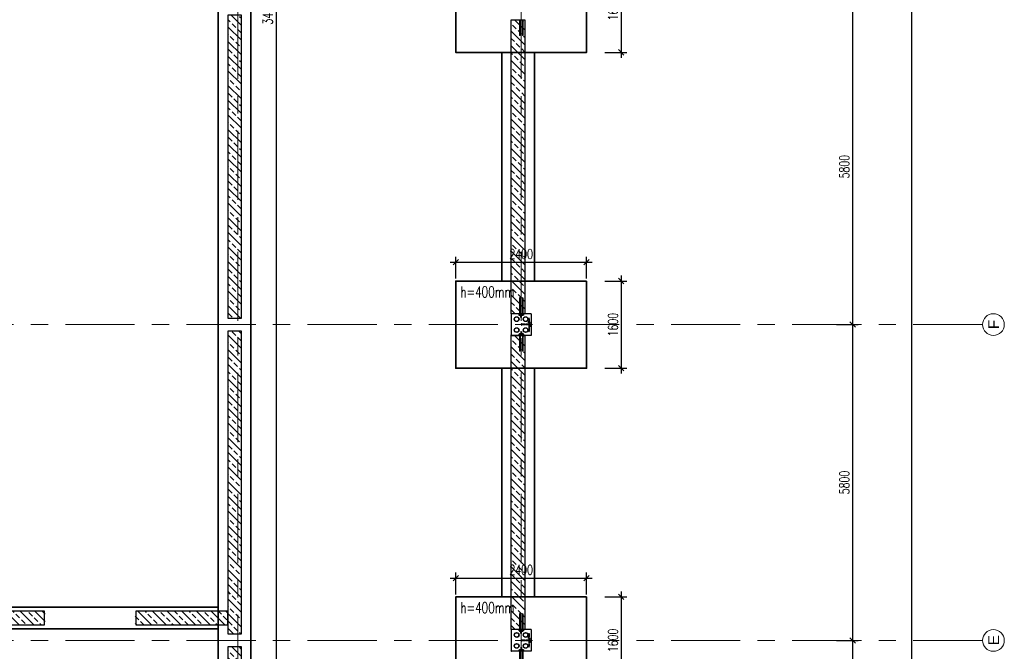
# Model space of a CAD drawing. Header units: millimetres. Extents: x 6071355 to 6728188, y -31956 to 56387.
# Tile 20 of 59: x 6107044 to 6125108, y -1117 to 10483. Entities that reach past the tile are written whole.
import ezdxf

# ---------------------------------------------------------------- set-up
doc = ezdxf.new("R2010")
doc.units = ezdxf.units.MM
doc.header["$MEASUREMENT"] = 0
doc.linetypes.add('DXK_LINE_DOT2', pattern=[3.9198, 1.9599, -1.9599])
doc.linetypes.add('Grid Line', pattern=[2222.5, 1270, -317.5, 317.5, -317.5])
doc.layers.add('A_wymiary', color=7, linetype='Continuous', lineweight=15, true_color=0x848484)
doc.layers.add('BZ_MUR_FUND', color=8, linetype='Continuous')
doc.layers.add('ELEMENTY', color=7, linetype='Continuous')
for name, color, linetype, lineweight in [('M_ŁAWY', 3, 'Continuous', 35), ('Standard 1350-A_01-RZUT PARTERU LUSTRO2_28_Nowe_MODO_A1_osie-1_Nr_pióra__7_Nr_pióra__7_Nr_pióra__7', 7, 'Continuous', 18), ('Standard 1350-A_01-RZUT PARTERU LUSTRO2_28_Nowe_MODO_A1_osie_Nr_pióra__7_Nr_pióra__7_Nr_pióra__7', 7, 'Continuous', 18)]:
    doc.layers.add(name, color=color, linetype=linetype, lineweight=lineweight)
doc.styles.add('STYL_AUTOMATYCZNY_1', font='arial.ttf')
doc.styles.add('wymiar', font='romans.shx', dxfattribs={"width": 0.7})
doc.dimstyles.new('AB_100mm', dxfattribs={"dimscale": 100, "dimtxt": 1.8, "dimasz": 1, "dimexe": 1, "dimexo": 0, "dimtad": 1, "dimrnd": 1, "dimtxsty": 'wymiar', "dimblk": 'OBLIQUE', "dimcen": 2.5, "dimdle": 1, "dimclrd": 4, "dimclre": 4, "dimclrt": 3, "dimadec": 0, "dimazin": 0, "dimtfac": 1, "dimtix": 1, "dimtmove": 2, "dimatfit": 3, "dimfxl": 3, "dimfxlon": 1, "dimarcsym": 0})
pattern_1 = [(315, (6345061.6, 285877.98), (134.70384, 134.70384), []), (315, (6345061.6, 285743.27), (134.70384, 134.70384), [95.25, -47.625])]
pattern_2 = [(315, (6345056.6, 285877.98), (134.70384, 134.70384), []), (315, (6345056.6, 285743.27), (134.70384, 134.70384), [95.25, -47.625])]

# ---------------------------------------------------------------- blocks, each defined once
blk = doc.blocks.new('Part-86624973-194724 - 1482')
at = {"layer": 'ELEMENTY', "color": 1, "linetype": 'DXK_LINE_DOT2'}
for p, q in [((57570, 6560), (57560, 6560)), ((57560, 6560), (57560, 6550)), ((57570, 6550), (57560, 6550)), ((57570, 6560), (57570, 6550))]:
    blk.add_line(p, q, dxfattribs=at)
blk = doc.blocks.new('Part-86624973-194700 - 1482')
at = {"layer": 'ELEMENTY', "color": 2, "linetype": 'Continuous'}
for p, q in [((51370, 6195), (51370, 6560)), ((51370, 6560), (51770, 6560)), ((51770, 6195), (51770, 6560)), ((51370, 6195), (51770, 6195))]:
    blk.add_line(p, q, dxfattribs=at)
blk = doc.blocks.new('Part-86624973-194701 - 1482')
at = {"layer": 'ELEMENTY', "color": 1, "linetype": 'DXK_LINE_DOT2'}
for p, q in [((51770, 6560), (51760, 6560)), ((51760, 6560), (51760, 6550)), ((51770, 6550), (51760, 6550)), ((51770, 6560), (51770, 6550))]:
    blk.add_line(p, q, dxfattribs=at)
blk = doc.blocks.new('Part-86624973-194723 - 1482')
at = {"layer": 'ELEMENTY', "color": 2, "linetype": 'Continuous'}
for p, q in [((57170, 6195), (57170, 6560)), ((57170, 6560), (57570, 6560)), ((57570, 6195), (57570, 6560)), ((57170, 6195), (57570, 6195))]:
    blk.add_line(p, q, dxfattribs=at)
blk = doc.blocks.new('ReinforcementGroup-86624973-194720 - 1482')
at = {"layer": 'ELEMENTY', "color": 1, "linetype": 'Continuous'}
for p, q in [((51770, 6405), (52060, 6405)), ((51770, 6405), (52060, 6405)), ((51770, 6405), (52060, 6405)), ((51770, 6405), (52060, 6405)), ((51770, 6405), (52060, 6405)), ((51770, 6395), (52060, 6395)), ((51770, 6395), (52060, 6395)), ((51770, 6395), (52060, 6395)), ((51770, 6395), (52060, 6395)), ((51770, 6395), (52060, 6395)), ((51770, 6355), (52060, 6355)), ((51770, 6355), (52060, 6355)), ((51770, 6355), (52060, 6355)), ((51770, 6355), (52060, 6355)), ((51770, 6355), (52060, 6355)), ((51770, 6345), (52060, 6345)), ((51770, 6345), (52060, 6345)), ((51770, 6345), (52060, 6345)), ((51770, 6345), (52060, 6345)), ((51770, 6345), (52060, 6345)), ((52060, 6395), (52060, 6405)), ((52060, 6395), (52060, 6405)), ((52060, 6395), (52060, 6405)), ((52060, 6395), (52060, 6405)), ((52060, 6395), (52060, 6405)), ((52060, 6345), (52060, 6355)), ((52060, 6345), (52060, 6355)), ((52060, 6345), (52060, 6355)), ((52060, 6345), (52060, 6355)), ((52060, 6345), (52060, 6355))]:
    blk.add_line(p, q, dxfattribs=at)
blk = doc.blocks.new('Part-86624973-194714 - 1482')
at = {"layer": 'ELEMENTY', "color": 1, "linetype": 'DXK_LINE_DOT2'}
for p, q in [((51695, 6381), (51695, 6370)), ((51695, 6381), (51755, 6381)), ((51695, 6370), (51755, 6370)), ((51755, 6381), (51755, 6370))]:
    blk.add_line(p, q, dxfattribs=at)
blk = doc.blocks.new('Part-86624973-194705 - 1482')
at = {"layer": 'ELEMENTY', "color": 2, "linetype": 'Continuous'}
for radius, start, end in [(43.5, 22.5, 202.5), (43.5, 202.5, 22.5), (40, 157.5, 337.5), (40, 337.5, 157.5)]:
    blk.add_arc((51470, 6460), radius, start, end, dxfattribs=at)
blk = doc.blocks.new('Part-86624973-194707 - 1482')
at = {"layer": 'ELEMENTY', "color": 2, "linetype": 'Continuous'}
for p, q in [((51370, 6383), (51370, 6388)), ((51370, 6388), (51371, 6388)), ((51384, 6383), (51370, 6383)), ((51370, 6362), (51370, 6367)), ((51370, 6367), (51384, 6367)), ((51371, 6362), (51370, 6362)), ((51371, 6388), (51371, 6384)), ((51371, 6384), (51385, 6384)), ((51385, 6366), (51371, 6366)), ((51371, 6362), (51371, 6366)), ((51384, 6367), (51384, 6383)), ((51385, 6384), (51385, 6366))]:
    blk.add_line(p, q, dxfattribs=at)
blk = doc.blocks.new('Part-86624973-194708 - 1482')
at = {"layer": 'ELEMENTY', "color": 1, "linetype": 'DXK_LINE_DOT2'}
for p, q in [((51445, 6381), (51385, 6381)), ((51385, 6370), (51385, 6381)), ((51445, 6370), (51385, 6370)), ((51445, 6370), (51445, 6381))]:
    blk.add_line(p, q, dxfattribs=at)
blk = doc.blocks.new('Part-86624973-194726 - 1482')
at = {"layer": 'ELEMENTY', "color": 2, "linetype": 'Continuous'}
for radius, start, end in [(43.5, 22.5, 202.5), (40, 337.5, 157.5), (43.5, 202.5, 22.5), (40, 157.5, 337.5)]:
    blk.add_arc((57470, 6295), radius, start, end, dxfattribs=at)
blk = doc.blocks.new('Part-86624973-194704 - 1482')
at = {"layer": 'ELEMENTY', "color": 2, "linetype": 'Continuous'}
for radius, start, end in [(43.5, 22.5, 202.5), (43.5, 202.5, 22.5), (40, 157.5, 337.5), (40, 337.5, 157.5)]:
    blk.add_arc((51670, 6460), radius, start, end, dxfattribs=at)
blk = doc.blocks.new('Part-86624973-194738 - 1482')
at = {"layer": 'ELEMENTY', "color": 1, "linetype": 'DXK_LINE_DOT2'}
for p, q in [((57330, 6200), (57330, 6195)), ((57330, 6200), (57410, 6200)), ((57330, 6195), (57410, 6195)), ((57410, 6200), (57410, 6195))]:
    blk.add_line(p, q, dxfattribs=at)
blk = doc.blocks.new('Part-86624973-194728 - 1482')
at = {"layer": 'ELEMENTY', "color": 2, "linetype": 'Continuous'}
for radius, start, end in [(43.5, 22.5, 202.5), (43.5, 202.5, 22.5), (40, 157.5, 337.5), (40, 337.5, 157.5)]:
    blk.add_arc((57270, 6460), radius, start, end, dxfattribs=at)
blk = doc.blocks.new('Part-86624973-194706 - 1482')
at = {"layer": 'ELEMENTY', "color": 1, "linetype": 'DXK_LINE_DOT2'}
for p, q in [((51553, 6370), (51553, 6376)), ((51553, 6376), (51553, 6376)), ((51553, 6376), (51554, 6376)), ((51553, 6370), (51588, 6370)), ((51554, 6376), (51588, 6376)), ((51563, 6232), (51563, 6370)), ((51577, 6232), (51577, 6370)), ((51588, 6370), (51588, 6376)), ((51532, 6195), (51533, 6203)), ((51608, 6195), (51532, 6195)), ((51533, 6203), (51535, 6210)), ((51534, 6195), (51535, 6203)), ((51535, 6210), (51540, 6218)), ((51539, 6195), (51540, 6203)), ((51540, 6218), (51547, 6225)), ((51547, 6225), (51554, 6229)), ((51548, 6195), (51548, 6203)), ((51554, 6229), (51560, 6231)), ((51558, 6195), (51559, 6203)), ((51560, 6231), (51563, 6232)), ((51570, 6195), (51570, 6203)), ((51577, 6232), (51581, 6231)), ((51581, 6231), (51587, 6229)), ((51582, 6195), (51582, 6203)), ((51587, 6229), (51593, 6225)), ((51592, 6195), (51592, 6203)), ((51601, 6218), (51593, 6225)), ((51601, 6195), (51600, 6203)), ((51605, 6210), (51601, 6218)), ((51607, 6203), (51605, 6210)), ((51606, 6195), (51606, 6203)), ((51608, 6195), (51607, 6203))]:
    blk.add_line(p, q, dxfattribs=at)
blk = doc.blocks.new('Part-86624973-194734 - 1482')
at = {"layer": 'ELEMENTY', "color": 2, "linetype": 'Continuous'}
for p, q in [((57555, 6366), (57555, 6384)), ((57555, 6384), (57569, 6384)), ((57569, 6366), (57555, 6366)), ((57570, 6383), (57556, 6383)), ((57556, 6383), (57556, 6367)), ((57556, 6367), (57570, 6367)), ((57570, 6388), (57569, 6388)), ((57569, 6388), (57569, 6384)), ((57569, 6362), (57569, 6366)), ((57570, 6362), (57569, 6362)), ((57570, 6388), (57570, 6383)), ((57570, 6367), (57570, 6362))]:
    blk.add_line(p, q, dxfattribs=at)
blk = doc.blocks.new('ReinforcementGroup-86624973-180517 - 1482')
at = {"layer": 'ELEMENTY', "color": 1, "linetype": 'Continuous'}
for p, q in [((45970, 6405), (46260, 6405)), ((45970, 6405), (46260, 6405)), ((45970, 6405), (46260, 6405)), ((45970, 6405), (46260, 6405)), ((45970, 6405), (46260, 6405)), ((45970, 6395), (46260, 6395)), ((45970, 6395), (46260, 6395)), ((45970, 6395), (46260, 6395)), ((45970, 6395), (46260, 6395)), ((45970, 6395), (46260, 6395)), ((45970, 6355), (46260, 6355)), ((45970, 6355), (46260, 6355)), ((45970, 6355), (46260, 6355)), ((45970, 6355), (46260, 6355)), ((45970, 6355), (46260, 6355)), ((45970, 6345), (46260, 6345)), ((45970, 6345), (46260, 6345)), ((45970, 6345), (46260, 6345)), ((45970, 6345), (46260, 6345)), ((45970, 6345), (46260, 6345)), ((46260, 6395), (46260, 6405)), ((46260, 6395), (46260, 6405)), ((46260, 6395), (46260, 6405)), ((46260, 6395), (46260, 6405)), ((46260, 6395), (46260, 6405)), ((46260, 6345), (46260, 6355)), ((46260, 6345), (46260, 6355)), ((46260, 6345), (46260, 6355)), ((46260, 6345), (46260, 6355)), ((46260, 6345), (46260, 6355))]:
    blk.add_line(p, q, dxfattribs=at)
blk = doc.blocks.new('Part-86624973-194716 - 1482')
at = {"layer": 'ELEMENTY', "color": 1, "linetype": 'DXK_LINE_DOT2'}
for p, q in [((51572, 6230), (51568, 6230)), ((51568, 6230), (51568, 6200)), ((51572, 6200), (51568, 6200)), ((51572, 6230), (51572, 6200))]:
    blk.add_line(p, q, dxfattribs=at)
blk = doc.blocks.new('Part-86624973-194744 - 1482')
at = {"layer": 'ELEMENTY', "color": 1, "linetype": 'DXK_LINE_DOT2'}
for p, q in [((57200, 6415), (57170, 6415)), ((57170, 6415), (57170, 6414)), ((57170, 6414), (57199, 6414)), ((57199, 6336), (57170, 6336)), ((57170, 6336), (57170, 6335)), ((57170, 6335), (57200, 6335)), ((57199, 6414), (57199, 6336)), ((57200, 6335), (57200, 6415))]:
    blk.add_line(p, q, dxfattribs=at)
blk = doc.blocks.new('Part-86624973-194715 - 1482')
at = {"layer": 'ELEMENTY', "color": 1, "linetype": 'DXK_LINE_DOT2'}
for p, q in [((51530, 6200), (51530, 6195)), ((51530, 6200), (51610, 6200)), ((51530, 6195), (51610, 6195)), ((51610, 6200), (51610, 6195))]:
    blk.add_line(p, q, dxfattribs=at)
blk = doc.blocks.new('Part-86624973-194719 - 1482')
at = {"layer": 'ELEMENTY', "color": 1, "linetype": 'DXK_LINE_DOT2'}
for p, q in [((51740, 6415), (51740, 6335)), ((51770, 6415), (51740, 6415)), ((51740, 6335), (51770, 6335)), ((51741, 6336), (51741, 6414)), ((51741, 6414), (51770, 6414)), ((51770, 6336), (51741, 6336)), ((51770, 6414), (51770, 6415)), ((51770, 6335), (51770, 6336))]:
    blk.add_line(p, q, dxfattribs=at)
blk = doc.blocks.new('Part-86624973-194739 - 1482')
at = {"layer": 'ELEMENTY', "color": 1, "linetype": 'DXK_LINE_DOT2'}
for p, q in [((57372, 6230), (57368, 6230)), ((57368, 6230), (57368, 6200)), ((57372, 6200), (57368, 6200)), ((57372, 6230), (57372, 6200))]:
    blk.add_line(p, q, dxfattribs=at)
blk = doc.blocks.new('Part-86624973-194737 - 1482')
at = {"layer": 'ELEMENTY', "color": 1, "linetype": 'DXK_LINE_DOT2'}
for p, q in [((57495, 6381), (57495, 6370)), ((57495, 6381), (57555, 6381)), ((57495, 6370), (57555, 6370)), ((57555, 6381), (57555, 6370))]:
    blk.add_line(p, q, dxfattribs=at)
blk = doc.blocks.new('Part-86624973-194733 - 1482')
at = {"layer": 'ELEMENTY', "color": 1, "linetype": 'DXK_LINE_DOT2'}
for p, q in [((57245, 6381), (57185, 6381)), ((57185, 6370), (57185, 6381)), ((57245, 6370), (57185, 6370)), ((57245, 6370), (57245, 6381))]:
    blk.add_line(p, q, dxfattribs=at)
blk = doc.blocks.new('Part-86624973-194718 - 1482')
at = {"layer": 'ELEMENTY', "color": 2, "linetype": 'Continuous'}
for p, q in [((51535, 6244), (51505, 6244)), ((51505, 6244), (51505, 6240)), ((51535, 6240), (51505, 6240)), ((51535, 6244), (51535, 6240))]:
    blk.add_line(p, q, dxfattribs=at)
blk = doc.blocks.new('Part-86624973-194709 - 1482')
at = {"layer": 'ELEMENTY', "color": 1, "linetype": 'DXK_LINE_DOT2'}
for p, q in [((51445, 6381), (51385, 6381)), ((51385, 6370), (51385, 6381)), ((51445, 6370), (51385, 6370)), ((51445, 6370), (51445, 6381))]:
    blk.add_line(p, q, dxfattribs=at)
blk = doc.blocks.new('Part-86624973-194703 - 1482')
at = {"layer": 'ELEMENTY', "color": 2, "linetype": 'Continuous'}
for radius, start, end in [(43.5, 22.5, 202.5), (40, 337.5, 157.5), (43.5, 202.5, 22.5), (40, 157.5, 337.5)]:
    blk.add_arc((51670, 6295), radius, start, end, dxfattribs=at)
blk = doc.blocks.new('Part-86624973-194731 - 1482')
at = {"layer": 'ELEMENTY', "color": 1, "linetype": 'DXK_LINE_DOT2'}
for p, q in [((57245, 6381), (57185, 6381)), ((57185, 6370), (57185, 6381)), ((57245, 6370), (57185, 6370)), ((57245, 6370), (57245, 6381))]:
    blk.add_line(p, q, dxfattribs=at)
blk = doc.blocks.new('ReinforcementGroup-86624973-194743 - 1482')
at = {"layer": 'ELEMENTY', "color": 1, "linetype": 'Continuous'}
for p, q in [((57570, 6405), (57860, 6405)), ((57570, 6405), (57860, 6405)), ((57570, 6405), (57860, 6405)), ((57570, 6405), (57860, 6405)), ((57570, 6405), (57860, 6405)), ((57570, 6395), (57860, 6395)), ((57570, 6395), (57860, 6395)), ((57570, 6395), (57860, 6395)), ((57570, 6395), (57860, 6395)), ((57570, 6395), (57860, 6395)), ((57570, 6355), (57860, 6355)), ((57570, 6355), (57860, 6355)), ((57570, 6355), (57860, 6355)), ((57570, 6355), (57860, 6355)), ((57570, 6355), (57860, 6355)), ((57570, 6345), (57860, 6345)), ((57570, 6345), (57860, 6345)), ((57570, 6345), (57860, 6345)), ((57570, 6345), (57860, 6345)), ((57570, 6345), (57860, 6345)), ((57860, 6395), (57860, 6405)), ((57860, 6395), (57860, 6405)), ((57860, 6395), (57860, 6405)), ((57860, 6395), (57860, 6405)), ((57860, 6395), (57860, 6405)), ((57860, 6345), (57860, 6355)), ((57860, 6345), (57860, 6355)), ((57860, 6345), (57860, 6355)), ((57860, 6345), (57860, 6355)), ((57860, 6345), (57860, 6355))]:
    blk.add_line(p, q, dxfattribs=at)
blk = doc.blocks.new('Part-86624973-194710 - 1482')
at = {"layer": 'ELEMENTY', "color": 1, "linetype": 'DXK_LINE_DOT2'}
for p, q in [((51445, 6381), (51385, 6381)), ((51385, 6370), (51385, 6381)), ((51445, 6370), (51385, 6370)), ((51445, 6370), (51445, 6381))]:
    blk.add_line(p, q, dxfattribs=at)
blk = doc.blocks.new('ReinforcementGroup-86624973-194745 - 1482')
at = {"layer": 'ELEMENTY', "color": 1, "linetype": 'Continuous'}
for p, q in [((56880, 6395), (56880, 6405)), ((56880, 6405), (57170, 6405)), ((56880, 6395), (56880, 6405)), ((56880, 6405), (57170, 6405)), ((56880, 6395), (56880, 6405)), ((56880, 6405), (57170, 6405)), ((56880, 6395), (56880, 6405)), ((56880, 6405), (57170, 6405)), ((56880, 6395), (56880, 6405)), ((56880, 6405), (57170, 6405)), ((56880, 6395), (57170, 6395)), ((56880, 6395), (57170, 6395)), ((56880, 6395), (57170, 6395)), ((56880, 6395), (57170, 6395)), ((56880, 6395), (57170, 6395)), ((56880, 6345), (56880, 6355)), ((56880, 6355), (57170, 6355)), ((56880, 6345), (56880, 6355)), ((56880, 6355), (57170, 6355)), ((56880, 6345), (56880, 6355)), ((56880, 6355), (57170, 6355)), ((56880, 6345), (56880, 6355)), ((56880, 6355), (57170, 6355)), ((56880, 6345), (56880, 6355)), ((56880, 6355), (57170, 6355)), ((56880, 6345), (57170, 6345)), ((56880, 6345), (57170, 6345)), ((56880, 6345), (57170, 6345)), ((56880, 6345), (57170, 6345)), ((56880, 6345), (57170, 6345))]:
    blk.add_line(p, q, dxfattribs=at)
blk = doc.blocks.new('Part-86624973-194702 - 1482')
at = {"layer": 'ELEMENTY', "color": 2, "linetype": 'Continuous'}
for radius, start, end in [(43.5, 22.5, 202.5), (40, 337.5, 157.5), (43.5, 202.5, 22.5), (40, 157.5, 337.5)]:
    blk.add_arc((51470, 6295), radius, start, end, dxfattribs=at)
blk = doc.blocks.new('Part-86624973-194736 - 1482')
at = {"layer": 'ELEMENTY', "color": 1, "linetype": 'DXK_LINE_DOT2'}
for p, q in [((57495, 6381), (57495, 6370)), ((57495, 6381), (57555, 6381)), ((57495, 6370), (57555, 6370)), ((57555, 6381), (57555, 6370))]:
    blk.add_line(p, q, dxfattribs=at)
blk = doc.blocks.new('Part-86624973-194740 - 1482')
at = {"layer": 'ELEMENTY', "color": 1, "linetype": 'DXK_LINE_DOT2'}
for p, q in [((57245, 6234), (57245, 6230)), ((57245, 6234), (57495, 6234)), ((57245, 6230), (57495, 6230)), ((57495, 6234), (57495, 6230))]:
    blk.add_line(p, q, dxfattribs=at)
blk = doc.blocks.new('Part-86624973-194711 - 1482')
at = {"layer": 'ELEMENTY', "color": 2, "linetype": 'Continuous'}
for p, q in [((51755, 6366), (51755, 6384)), ((51755, 6384), (51769, 6384)), ((51769, 6366), (51755, 6366)), ((51770, 6383), (51756, 6383)), ((51756, 6383), (51756, 6367)), ((51756, 6367), (51770, 6367)), ((51770, 6388), (51769, 6388)), ((51769, 6388), (51769, 6384)), ((51769, 6362), (51769, 6366)), ((51770, 6362), (51769, 6362)), ((51770, 6388), (51770, 6383)), ((51770, 6367), (51770, 6362))]:
    blk.add_line(p, q, dxfattribs=at)
blk = doc.blocks.new('Part-86624973-194712 - 1482')
at = {"layer": 'ELEMENTY', "color": 1, "linetype": 'DXK_LINE_DOT2'}
for p, q in [((51695, 6381), (51695, 6370)), ((51695, 6381), (51755, 6381)), ((51695, 6370), (51755, 6370)), ((51755, 6381), (51755, 6370))]:
    blk.add_line(p, q, dxfattribs=at)
blk = doc.blocks.new('Part-86624973-194713 - 1482')
at = {"layer": 'ELEMENTY', "color": 1, "linetype": 'DXK_LINE_DOT2'}
for p, q in [((51695, 6381), (51695, 6370)), ((51695, 6381), (51755, 6381)), ((51695, 6370), (51755, 6370)), ((51755, 6381), (51755, 6370))]:
    blk.add_line(p, q, dxfattribs=at)
blk = doc.blocks.new('Part-86624973-194717 - 1482')
at = {"layer": 'ELEMENTY', "color": 1, "linetype": 'DXK_LINE_DOT2'}
for p, q in [((51445, 6234), (51445, 6230)), ((51445, 6234), (51695, 6234)), ((51445, 6230), (51695, 6230)), ((51695, 6234), (51695, 6230))]:
    blk.add_line(p, q, dxfattribs=at)
blk = doc.blocks.new('Part-86624973-194721 - 1482')
at = {"layer": 'ELEMENTY', "color": 1, "linetype": 'DXK_LINE_DOT2'}
for p, q in [((51400, 6415), (51370, 6415)), ((51370, 6415), (51370, 6414)), ((51370, 6414), (51399, 6414)), ((51399, 6336), (51370, 6336)), ((51370, 6336), (51370, 6335)), ((51370, 6335), (51400, 6335)), ((51399, 6414), (51399, 6336)), ((51400, 6335), (51400, 6415))]:
    blk.add_line(p, q, dxfattribs=at)
blk = doc.blocks.new('ReinforcementGroup-86624973-194722 - 1482')
at = {"layer": 'ELEMENTY', "color": 1, "linetype": 'Continuous'}
for p, q in [((51080, 6395), (51080, 6405)), ((51080, 6405), (51370, 6405)), ((51080, 6395), (51080, 6405)), ((51080, 6405), (51370, 6405)), ((51080, 6395), (51080, 6405)), ((51080, 6405), (51370, 6405)), ((51080, 6395), (51080, 6405)), ((51080, 6405), (51370, 6405)), ((51080, 6395), (51080, 6405)), ((51080, 6405), (51370, 6405)), ((51080, 6395), (51370, 6395)), ((51080, 6395), (51370, 6395)), ((51080, 6395), (51370, 6395)), ((51080, 6395), (51370, 6395)), ((51080, 6395), (51370, 6395)), ((51080, 6345), (51080, 6355)), ((51080, 6355), (51370, 6355)), ((51080, 6345), (51080, 6355)), ((51080, 6355), (51370, 6355)), ((51080, 6345), (51080, 6355)), ((51080, 6355), (51370, 6355)), ((51080, 6345), (51080, 6355)), ((51080, 6355), (51370, 6355)), ((51080, 6345), (51080, 6355)), ((51080, 6355), (51370, 6355)), ((51080, 6345), (51370, 6345)), ((51080, 6345), (51370, 6345)), ((51080, 6345), (51370, 6345)), ((51080, 6345), (51370, 6345)), ((51080, 6345), (51370, 6345))]:
    blk.add_line(p, q, dxfattribs=at)
blk = doc.blocks.new('Part-86624973-194725 - 1482')
at = {"layer": 'ELEMENTY', "color": 2, "linetype": 'Continuous'}
for radius, start, end in [(43.5, 22.5, 202.5), (40, 337.5, 157.5), (43.5, 202.5, 22.5), (40, 157.5, 337.5)]:
    blk.add_arc((57270, 6295), radius, start, end, dxfattribs=at)
blk = doc.blocks.new('Part-86624973-194727 - 1482')
at = {"layer": 'ELEMENTY', "color": 2, "linetype": 'Continuous'}
for radius, start, end in [(43.5, 22.5, 202.5), (43.5, 202.5, 22.5), (40, 157.5, 337.5), (40, 337.5, 157.5)]:
    blk.add_arc((57470, 6460), radius, start, end, dxfattribs=at)
blk = doc.blocks.new('Part-86624973-194729 - 1482')
at = {"layer": 'ELEMENTY', "color": 1, "linetype": 'DXK_LINE_DOT2'}
for p, q in [((57353, 6370), (57353, 6376)), ((57353, 6376), (57353, 6376)), ((57353, 6376), (57354, 6376)), ((57353, 6370), (57388, 6370)), ((57354, 6376), (57388, 6376)), ((57363, 6232), (57363, 6370)), ((57377, 6232), (57377, 6370)), ((57388, 6370), (57388, 6376)), ((57332, 6195), (57333, 6203)), ((57408, 6195), (57332, 6195)), ((57333, 6203), (57335, 6210)), ((57334, 6195), (57335, 6203)), ((57335, 6210), (57340, 6218)), ((57339, 6195), (57340, 6203)), ((57340, 6218), (57347, 6225)), ((57347, 6225), (57354, 6229)), ((57348, 6195), (57348, 6203)), ((57354, 6229), (57360, 6231)), ((57358, 6195), (57359, 6203)), ((57360, 6231), (57363, 6232)), ((57370, 6195), (57370, 6203)), ((57377, 6232), (57381, 6231)), ((57381, 6231), (57387, 6229)), ((57382, 6195), (57382, 6203)), ((57387, 6229), (57393, 6225)), ((57392, 6195), (57392, 6203)), ((57401, 6218), (57393, 6225)), ((57401, 6195), (57400, 6203)), ((57405, 6210), (57401, 6218)), ((57407, 6203), (57405, 6210)), ((57406, 6195), (57406, 6203)), ((57408, 6195), (57407, 6203))]:
    blk.add_line(p, q, dxfattribs=at)
blk = doc.blocks.new('Part-86624973-194730 - 1482')
at = {"layer": 'ELEMENTY', "color": 2, "linetype": 'Continuous'}
for p, q in [((57170, 6383), (57170, 6388)), ((57170, 6388), (57171, 6388)), ((57184, 6383), (57170, 6383)), ((57170, 6362), (57170, 6367)), ((57170, 6367), (57184, 6367)), ((57171, 6362), (57170, 6362)), ((57171, 6388), (57171, 6384)), ((57171, 6384), (57185, 6384)), ((57185, 6366), (57171, 6366)), ((57171, 6362), (57171, 6366)), ((57184, 6367), (57184, 6383)), ((57185, 6384), (57185, 6366))]:
    blk.add_line(p, q, dxfattribs=at)
blk = doc.blocks.new('Part-86624973-194732 - 1482')
at = {"layer": 'ELEMENTY', "color": 1, "linetype": 'DXK_LINE_DOT2'}
for p, q in [((57245, 6381), (57185, 6381)), ((57185, 6370), (57185, 6381)), ((57245, 6370), (57185, 6370)), ((57245, 6370), (57245, 6381))]:
    blk.add_line(p, q, dxfattribs=at)
blk = doc.blocks.new('Part-86624973-194735 - 1482')
at = {"layer": 'ELEMENTY', "color": 1, "linetype": 'DXK_LINE_DOT2'}
for p, q in [((57495, 6381), (57495, 6370)), ((57495, 6381), (57555, 6381)), ((57495, 6370), (57555, 6370)), ((57555, 6381), (57555, 6370))]:
    blk.add_line(p, q, dxfattribs=at)
blk = doc.blocks.new('Part-86624973-194741 - 1482')
at = {"layer": 'ELEMENTY', "color": 2, "linetype": 'Continuous'}
for p, q in [((57335, 6244), (57305, 6244)), ((57305, 6244), (57305, 6240)), ((57335, 6240), (57305, 6240)), ((57335, 6244), (57335, 6240))]:
    blk.add_line(p, q, dxfattribs=at)
blk = doc.blocks.new('Part-86624973-194742 - 1482')
at = {"layer": 'ELEMENTY', "color": 1, "linetype": 'DXK_LINE_DOT2'}
for p, q in [((57540, 6415), (57540, 6335)), ((57570, 6415), (57540, 6415)), ((57540, 6335), (57570, 6335)), ((57541, 6336), (57541, 6414)), ((57541, 6414), (57570, 6414)), ((57570, 6336), (57541, 6336)), ((57570, 6414), (57570, 6415)), ((57570, 6335), (57570, 6336))]:
    blk.add_line(p, q, dxfattribs=at)
blk = doc.blocks.new('_Oblique')
at = {"color": 0, "linetype": 'ByBlock', "lineweight": -2}
blk.add_line((-0.5, -0.5), (0.5, 0.5), dxfattribs=at)
blk = doc.blocks.new('*D12732')
at = {"layer": 'A_wymiary', "color": 4, "lineweight": -2}
for p, q in [((6122327, -6817), (6122327, -817)), ((6122027, -917), (6122427, -917)), ((6122027, -6717), (6122427, -6717))]:
    blk.add_line(p, q, dxfattribs=at)
at = {"layer": 'Defpoints', "color": 0}
for p in [(6117444, -917), (6122327, -917), (6117444, -6717)]:
    blk.add_point(p, dxfattribs=at)
at = {"layer": 'A_wymiary', "color": 4, "lineweight": -2, "xscale": 100, "yscale": 100, "zscale": 100}
for p, rotation in [((6122327, -917), 90), ((6122327, -6717), 270)]:
    blk.add_blockref('_Oblique', p, dxfattribs=dict(at, rotation=rotation))
at = {"layer": 'A_wymiary', "color": 3, "insert": (6122175, -3817), "char_height": 180, "attachment_point": 5, "rotation": 90, "style": 'wymiar'}
blk.add_mtext('5800', dxfattribs=at)
blk = doc.blocks.new('*D12733')
at = {"layer": 'A_wymiary', "color": 4, "lineweight": -2}
for p, q in [((6122027, 4883), (6122427, 4883)), ((6122327, -1017), (6122327, 4983)), ((6122027, -917), (6122427, -917))]:
    blk.add_line(p, q, dxfattribs=at)
at = {"layer": 'Defpoints', "color": 0}
for p in [(6117444, 4883), (6122327, 4883), (6117444, -917)]:
    blk.add_point(p, dxfattribs=at)
at = {"layer": 'A_wymiary', "color": 4, "lineweight": -2, "xscale": 100, "yscale": 100, "zscale": 100}
for p, rotation in [((6122327, 4883), 90), ((6122327, -917), 270)]:
    blk.add_blockref('_Oblique', p, dxfattribs=dict(at, rotation=rotation))
at = {"layer": 'A_wymiary', "color": 3, "insert": (6122175, 1983), "char_height": 180, "attachment_point": 5, "rotation": 90, "style": 'wymiar'}
blk.add_mtext('5800', dxfattribs=at)
blk = doc.blocks.new('*D12734')
at = {"layer": 'A_wymiary', "color": 4, "lineweight": -2}
for p, q in [((6122027, 10683), (6122427, 10683)), ((6122327, 4783), (6122327, 10783)), ((6122027, 4883), (6122427, 4883))]:
    blk.add_line(p, q, dxfattribs=at)
at = {"layer": 'Defpoints', "color": 0}
for p in [(6117444, 10683), (6122327, 10683), (6117444, 4883)]:
    blk.add_point(p, dxfattribs=at)
at = {"layer": 'A_wymiary', "color": 4, "lineweight": -2, "xscale": 100, "yscale": 100, "zscale": 100}
for p, rotation in [((6122327, 10683), 90), ((6122327, 4883), 270)]:
    blk.add_blockref('_Oblique', p, dxfattribs=dict(at, rotation=rotation))
at = {"layer": 'A_wymiary', "color": 3, "insert": (6122175, 7783), "char_height": 180, "attachment_point": 5, "rotation": 90, "style": 'wymiar'}
blk.add_mtext('5800', dxfattribs=at)
blk = doc.blocks.new('*D12766')
at = {"layer": 'A_wymiary', "color": 4, "lineweight": -2}
for p, q in [((6123408, 53673), (6123408, -28174)), ((6123108, 53573), (6123508, 53573)), ((6123108, -28074), (6123508, -28074))]:
    blk.add_line(p, q, dxfattribs=at)
at = {"layer": 'Defpoints', "color": 0}
for p in [(6111846, 53573), (6120641, -28074), (6123408, -28074)]:
    blk.add_point(p, dxfattribs=at)
at = {"layer": 'A_wymiary', "color": 4, "lineweight": -2, "xscale": 100, "yscale": 100, "zscale": 100}
for p, rotation in [((6123408, 53573), 90), ((6123408, -28074), 270)]:
    blk.add_blockref('_Oblique', p, dxfattribs=dict(at, rotation=rotation))
at = {"layer": 'A_wymiary', "color": 3, "insert": (6123255, 12750), "char_height": 180, "attachment_point": 5, "rotation": 90, "style": 'wymiar'}
blk.add_mtext('81648', dxfattribs=at)
blk = doc.blocks.new('*D12869')
at = {"layer": 'A_wymiary', "color": 4, "lineweight": -2}
for p, q in [((6118080, 11583), (6118080, 9783)), ((6117780, 11483), (6118180, 11483)), ((6117780, 9883), (6118180, 9883))]:
    blk.add_line(p, q, dxfattribs=at)
at = {"layer": 'Defpoints', "color": 0}
for p in [(6117444, 11483), (6117444, 9883), (6118080, 9883)]:
    blk.add_point(p, dxfattribs=at)
at = {"layer": 'A_wymiary', "color": 4, "lineweight": -2, "xscale": 100, "yscale": 100, "zscale": 100}
for p, rotation in [((6118080, 11483), 90), ((6118080, 9883), 270)]:
    blk.add_blockref('_Oblique', p, dxfattribs=dict(at, rotation=rotation))
at = {"layer": 'A_wymiary', "color": 3, "insert": (6117928, 10683), "char_height": 180, "attachment_point": 5, "rotation": 90, "style": 'wymiar'}
blk.add_mtext('1600', dxfattribs=at)
blk = doc.blocks.new('*D12870')
at = {"layer": 'A_wymiary', "color": 4, "lineweight": -2}
for p, q in [((6114944, 6028), (6117544, 6028)), ((6115044, 5728), (6115044, 6128)), ((6117444, 5728), (6117444, 6128))]:
    blk.add_line(p, q, dxfattribs=at)
at = {"layer": 'Defpoints', "color": 0}
for p in [(6117444, 6028), (6115044, 5683), (6117444, 5683)]:
    blk.add_point(p, dxfattribs=at)
at = {"layer": 'A_wymiary', "color": 4, "lineweight": -2, "xscale": 100, "yscale": 100, "zscale": 100, "rotation": 180}
blk.add_blockref('_Oblique', (6115044, 6028), dxfattribs=at)
at = {"layer": 'A_wymiary', "color": 4, "lineweight": -2, "xscale": 100, "yscale": 100, "zscale": 100}
blk.add_blockref('_Oblique', (6117444, 6028), dxfattribs=at)
at = {"layer": 'A_wymiary', "color": 3, "insert": (6116244, 6180), "char_height": 180, "attachment_point": 5, "style": 'wymiar'}
blk.add_mtext('2400', dxfattribs=at)
blk = doc.blocks.new('*D12871')
at = {"layer": 'A_wymiary', "color": 4, "lineweight": -2}
for p, q in [((6118080, 5783), (6118080, 3983)), ((6117780, 5683), (6118180, 5683)), ((6117780, 4083), (6118180, 4083))]:
    blk.add_line(p, q, dxfattribs=at)
at = {"layer": 'Defpoints', "color": 0}
for p in [(6117444, 5683), (6117444, 4083), (6118080, 4083)]:
    blk.add_point(p, dxfattribs=at)
at = {"layer": 'A_wymiary', "color": 4, "lineweight": -2, "xscale": 100, "yscale": 100, "zscale": 100}
for p, rotation in [((6118080, 5683), 90), ((6118080, 4083), 270)]:
    blk.add_blockref('_Oblique', p, dxfattribs=dict(at, rotation=rotation))
at = {"layer": 'A_wymiary', "color": 3, "insert": (6117928, 4883), "char_height": 180, "attachment_point": 5, "rotation": 90, "style": 'wymiar'}
blk.add_mtext('1600', dxfattribs=at)
blk = doc.blocks.new('*D12872')
at = {"layer": 'A_wymiary', "color": 4, "lineweight": -2}
for p, q in [((6114944, 228), (6117544, 228)), ((6115044, -72), (6115044, 328)), ((6117444, -72), (6117444, 328))]:
    blk.add_line(p, q, dxfattribs=at)
at = {"layer": 'Defpoints', "color": 0}
for p in [(6117444, 228), (6115044, -117), (6117444, -117)]:
    blk.add_point(p, dxfattribs=at)
at = {"layer": 'A_wymiary', "color": 4, "lineweight": -2, "xscale": 100, "yscale": 100, "zscale": 100, "rotation": 180}
blk.add_blockref('_Oblique', (6115044, 228), dxfattribs=at)
at = {"layer": 'A_wymiary', "color": 4, "lineweight": -2, "xscale": 100, "yscale": 100, "zscale": 100}
blk.add_blockref('_Oblique', (6117444, 228), dxfattribs=at)
at = {"layer": 'A_wymiary', "color": 3, "insert": (6116244, 380), "char_height": 180, "attachment_point": 5, "style": 'wymiar'}
blk.add_mtext('2400', dxfattribs=at)
blk = doc.blocks.new('*D12873')
at = {"layer": 'A_wymiary', "color": 4, "lineweight": -2}
for p, q in [((6117780, -117), (6118180, -117)), ((6118080, -17), (6118080, -1817)), ((6117780, -1717), (6118180, -1717))]:
    blk.add_line(p, q, dxfattribs=at)
at = {"layer": 'Defpoints', "color": 0}
for p in [(6117444, -117), (6117444, -1717), (6118080, -1717)]:
    blk.add_point(p, dxfattribs=at)
at = {"layer": 'A_wymiary', "color": 4, "lineweight": -2, "xscale": 100, "yscale": 100, "zscale": 100}
for p, rotation in [((6118080, -117), 90), ((6118080, -1717), 270)]:
    blk.add_blockref('_Oblique', p, dxfattribs=dict(at, rotation=rotation))
at = {"layer": 'A_wymiary', "color": 3, "insert": (6117928, -917), "char_height": 180, "attachment_point": 5, "rotation": 90, "style": 'wymiar'}
blk.add_mtext('1600', dxfattribs=at)
blk = doc.blocks.new('*D12910')
at = {"layer": 'A_wymiary', "color": 4, "lineweight": -2}
for p, q in [((6111748, 27840), (6111748, -6517)), ((6111448, 27740), (6111848, 27740)), ((6111448, -6417), (6111848, -6417))]:
    blk.add_line(p, q, dxfattribs=at)
at = {"layer": 'Defpoints', "color": 0}
for p in [(6111337, 27740), (6111286, -6417), (6111748, -6417)]:
    blk.add_point(p, dxfattribs=at)
at = {"layer": 'A_wymiary', "color": 4, "lineweight": -2, "xscale": 100, "yscale": 100, "zscale": 100}
for p, rotation in [((6111748, 27740), 90), ((6111748, -6417), 270)]:
    blk.add_blockref('_Oblique', p, dxfattribs=dict(at, rotation=rotation))
at = {"layer": 'A_wymiary', "color": 3, "insert": (6111595, 10662), "char_height": 180, "attachment_point": 5, "rotation": 90, "style": 'wymiar'}
blk.add_mtext('34158', dxfattribs=at)

msp = doc.modelspace()

# ---------------------------------------------------------------- hatches: boundary and pattern name
at = {"layer": 'BZ_MUR_FUND', "transparency": 33554687}
h = msp.add_hatch(dxfattribs=at)
h.set_pattern_fill('ANSI33', color=256, scale=30, angle=270, style=0)
h.set_pattern_definition(pattern_2)
h.paths.add_polyline_path([(6110861.364, 10562.805), (6110861.364, 5002.805), (6111111.364, 5002.805), (6111111.364, 10562.805)])
h = msp.add_hatch(dxfattribs=at)
h.set_pattern_fill('ANSI33', color=256, scale=30, angle=270, style=0)
h.set_pattern_definition([(315, (6152759.1, 2133.36), (134.7038, 134.7038), []), (315, (6152759.1, 1998.66), (134.7038, 134.7038), [95.25, -47.625])])
h.paths.add_polyline_path([(6116061.661, 5082.805), (6116061.661, 10482.805), (6116311.661, 10482.805), (6116311.661, 5082.805)])
h = msp.add_hatch(dxfattribs=at)
h.set_pattern_fill('ANSI33', color=256, scale=30, angle=270, style=0)
h.set_pattern_definition(pattern_2)
h.paths.add_polyline_path([(6110861.364, 4762.805), (6110861.364, -797.195), (6111111.364, -797.195), (6111111.364, 4762.805)])
h = msp.add_hatch(dxfattribs=at)
h.set_pattern_fill('ANSI33', color=256, scale=30, angle=270, style=0)
h.set_pattern_definition([(315, (6152758.98, -3666.64), (134.7038, 134.7038), []), (315, (6152758.98, -3801.34), (134.7038, 134.7038), [95.25, -47.625])])
h.paths.add_polyline_path([(6116061.793, -717.195), (6116061.793, 4682.805), (6116311.793, 4682.805), (6116311.793, -717.195)])
h = msp.add_hatch(dxfattribs=at)
h.set_pattern_fill('ANSI33', color=256, scale=30, angle=270, style=0)
h.set_pattern_definition(pattern_1)
h.paths.add_polyline_path([(6105641.347, -381.083), (6105641.364, -631.123), (6107511.347, -631.123), (6107511.347, -381.083)])
h = msp.add_hatch(dxfattribs=at)
h.set_pattern_fill('ANSI33', color=256, scale=30, angle=270, style=0)
h.set_pattern_definition(pattern_1)
h.paths.add_polyline_path([(6109161.347, -381.083), (6109161.347, -631.123), (6110861.347, -631.123), (6110861.347, -381.083)])
h = msp.add_hatch(dxfattribs=at)
h.set_pattern_fill('ANSI33', color=256, scale=30, angle=270, style=0)
h.set_pattern_definition(pattern_2)
h.paths.add_polyline_path([(6110861.364, -1037.195), (6110861.364, -6597.195), (6111111.364, -6597.195), (6111111.364, -1037.195)])

# ---------------------------------------------------------------- linework, layer by layer
for points in [[(6110861.364, 10562.805), (6110861.364, 5002.805), (6111111.364, 5002.805), (6111111.364, 10562.805)], [(6116311.661, 10482.805), (6116311.661, 5082.805), (6116061.661, 5082.805), (6116061.661, 10482.805)], [(6110861.364, 4762.805), (6110861.364, -797.195), (6111111.364, -797.195), (6111111.364, 4762.805)], [(6116311.793, 4682.805), (6116311.793, -717.195), (6116061.793, -717.195), (6116061.793, 4682.805)], [(6105641.347, -381.083), (6105641.347, -631.123), (6107496.364, -631.123), (6107496.364, -381.083)], [(6109176.364, -381.083), (6109176.364, -631.123), (6110861.347, -631.123), (6110861.347, -381.083)], [(6110861.364, -1037.195), (6110861.364, -6597.195), (6111111.364, -6597.195), (6111111.364, -1037.195)]]:
    msp.add_lwpolyline(points, close=True, dxfattribs=at)
at = {"layer": 'M_ŁAWY', "color": 4}
for p, q in [((6115886.815, 5682.805), (6115886.815, 9882.805)), ((6116486.815, 9882.805), (6116486.815, 5682.805)), ((6115886.815, -117.195), (6115886.815, 4082.805)), ((6116486.815, 4082.805), (6116486.815, -117.195))]:
    msp.add_line(p, q, dxfattribs=at)
for points in [[(6110686.364, 28082.805), (6110686.364, -18577.195)], [(6111286.364, 27740.479), (6111286.364, -18577.195)], [(6117444.161, 11482.805), (6115044.161, 11482.805), (6115044.161, 9882.805), (6117444.161, 9882.805), (6117444.161, 11482.805)], [(6117444.161, 5682.805), (6115044.161, 5682.805), (6115044.161, 4082.805), (6117444.161, 4082.805), (6117444.161, 5682.805)], [(6117444.161, -117.195), (6115044.161, -117.195), (6115044.161, -1717.195), (6117444.161, -1717.195), (6117444.161, -117.195)], [(6110686.364, -306.103), (6106796.364, -306.103)], [(6110686.364, -706.103), (6106796.364, -706.103)]]:
    msp.add_lwpolyline(points, dxfattribs=at)
at = {"layer": 'Standard 1350-A_01-RZUT PARTERU LUSTRO2_28_Nowe_MODO_A1_osie-1_Nr_pióra__7_Nr_pióra__7_Nr_pióra__7', "color": 7, "linetype": 'Grid Line', "lineweight": 18}
for p, q in [((6111046.364, 55114.428), (6111046.364, -31556.201)), ((6116241.364, 55114.428), (6116241.364, -31556.201)), ((6124708.5, 4882.834), (6079489.176, 4882.834)), ((6124708.5, -917.166), (6079489.176, -917.166))]:
    msp.add_line(p, q, dxfattribs=at)
at = {"layer": 'Standard 1350-A_01-RZUT PARTERU LUSTRO2_28_Nowe_MODO_A1_osie_Nr_pióra__7_Nr_pióra__7_Nr_pióra__7', "color": 7, "linetype": 'Continuous', "lineweight": 18}
for centre in [(6124908.5, 4882.834), (6124908.5, -917.166)]:
    msp.add_circle(centre, 200, dxfattribs=at)

# ---------------------------------------------------------------- block references
at = {"xscale": -1, "rotation": 89.99999999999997}
for name in ['ReinforcementGroup-86624973-180517 - 1482', 'ReinforcementGroup-86624973-194722 - 1482', 'Part-86624973-194700 - 1482', 'Part-86624973-194721 - 1482', 'Part-86624973-194707 - 1482', 'Part-86624973-194708 - 1482', 'Part-86624973-194709 - 1482', 'Part-86624973-194710 - 1482', 'Part-86624973-194705 - 1482', 'Part-86624973-194706 - 1482', 'Part-86624973-194702 - 1482', 'Part-86624973-194718 - 1482', 'Part-86624973-194717 - 1482', 'Part-86624973-194716 - 1482', 'Part-86624973-194715 - 1482', 'Part-86624973-194704 - 1482', 'Part-86624973-194719 - 1482', 'Part-86624973-194711 - 1482', 'Part-86624973-194714 - 1482', 'Part-86624973-194712 - 1482', 'Part-86624973-194713 - 1482', 'Part-86624973-194703 - 1482', 'Part-86624973-194701 - 1482', 'ReinforcementGroup-86624973-194720 - 1482', 'ReinforcementGroup-86624973-194745 - 1482', 'Part-86624973-194723 - 1482', 'Part-86624973-194744 - 1482', 'Part-86624973-194730 - 1482', 'Part-86624973-194728 - 1482', 'Part-86624973-194733 - 1482', 'Part-86624973-194731 - 1482', 'Part-86624973-194732 - 1482', 'Part-86624973-194729 - 1482', 'Part-86624973-194725 - 1482', 'Part-86624973-194741 - 1482', 'Part-86624973-194740 - 1482', 'Part-86624973-194738 - 1482', 'Part-86624973-194727 - 1482', 'Part-86624973-194737 - 1482', 'Part-86624973-194736 - 1482', 'Part-86624973-194735 - 1482', 'Part-86624973-194726 - 1482', 'Part-86624973-194739 - 1482', 'Part-86624973-194724 - 1482', 'Part-86624973-194742 - 1482', 'ReinforcementGroup-86624973-194743 - 1482', 'Part-86624973-194734 - 1482']:
    msp.add_blockref(name, (6122621.38, 56452.981), dxfattribs=at)

# ---------------------------------------------------------------- texts
at = {"layer": 'A_wymiary', "color": 3, "style": 'wymiar', "width": 0.7}
for p in [(6115129.388, 5383.294), (6115129.388, -416.706)]:
    msp.add_text('h=400mm', height=200, dxfattribs=at).set_placement(p)
at = {"layer": 'Standard 1350-A_01-RZUT PARTERU LUSTRO2_28_Nowe_MODO_A1_osie_Nr_pióra__7_Nr_pióra__7_Nr_pióra__7', "color": 7, "linetype": 'Continuous', "lineweight": 18, "char_height": 200, "attachment_point": 3, "rotation": 90, "style": 'STYL_AUTOMATYCZNY_1'}
for s, insert in [('\\A1;{\\pqr;\\fArial|b0|i0|c238|p0;\\W1.000000;F}', (6124813.138, 4971.168)), ('\\A1;{\\pqr;\\fArial|b0|i0|c238|p0;\\W1.000000;E}', (6124813.138, -818.832))]:
    msp.add_mtext(s, dxfattribs=dict(at, insert=insert))

# ---------------------------------------------------------------- dimensions: what is measured, and where the dimension line sits
at = {"layer": 'A_wymiary'}
dim = msp.add_linear_dim(base=(6123407.991, -28074.26), p1=(6111846.364, 53573.327), p2=(6120641.364, -28074.26), angle=90, dimstyle='AB_100mm', override={"dimpost": '', "dimtxsty": 'wymiar'}, dxfattribs=at)
dim.commit()
dim.dimension.update_dxf_attribs({"geometry": '*D12766', "text_midpoint": (6123255.491, 12749.533)})
for base, p1, p2, picture, middle in [((6111747.598, -6417.195), (6111336.946, 27740.479), (6111286.364, -6417.195), '*D12910', (6111595.098, 10661.642)), ((6118080.046, 9882.805), (6117444.161, 11482.805), (6117444.161, 9882.805), '*D12869', (6117927.546, 10682.805)), ((6122327.47, 10682.834), (6117444.161, 4882.834), (6117444.161, 10682.834), '*D12734', (6122174.97, 7782.834)), ((6118080.046, 4082.805), (6117444.161, 5682.805), (6117444.161, 4082.805), '*D12871', (6117927.546, 4882.805)), ((6122327.47, 4882.834), (6117444.161, -917.195), (6117444.161, 4882.834), '*D12733', (6122174.97, 1982.819)), ((6118080.046, -1717.195), (6117444.161, -117.195), (6117444.161, -1717.195), '*D12873', (6117927.546, -917.195)), ((6122327.47, -917.195), (6117444.161, -6717.195), (6117444.161, -917.195), '*D12732', (6122174.97, -3817.195))]:
    dim = msp.add_linear_dim(base=base, p1=p1, p2=p2, angle=90, dimstyle='AB_100mm', dxfattribs=at)
    dim.commit()
    dim.dimension.update_dxf_attribs({"geometry": picture, "text_midpoint": middle})
for base, p1, p2, picture, middle in [((6117444.161, 6027.984), (6115044.161, 5682.805), (6117444.161, 5682.805), '*D12870', (6116244.161, 6180.484)), ((6117444.161, 227.984), (6115044.161, -117.195), (6117444.161, -117.195), '*D12872', (6116244.161, 380.484))]:
    dim = msp.add_linear_dim(base=base, p1=p1, p2=p2, dimstyle='AB_100mm', dxfattribs=at)
    dim.commit()
    dim.dimension.update_dxf_attribs({"geometry": picture, "text_midpoint": middle})

doc.saveas('drawing.dxf')
